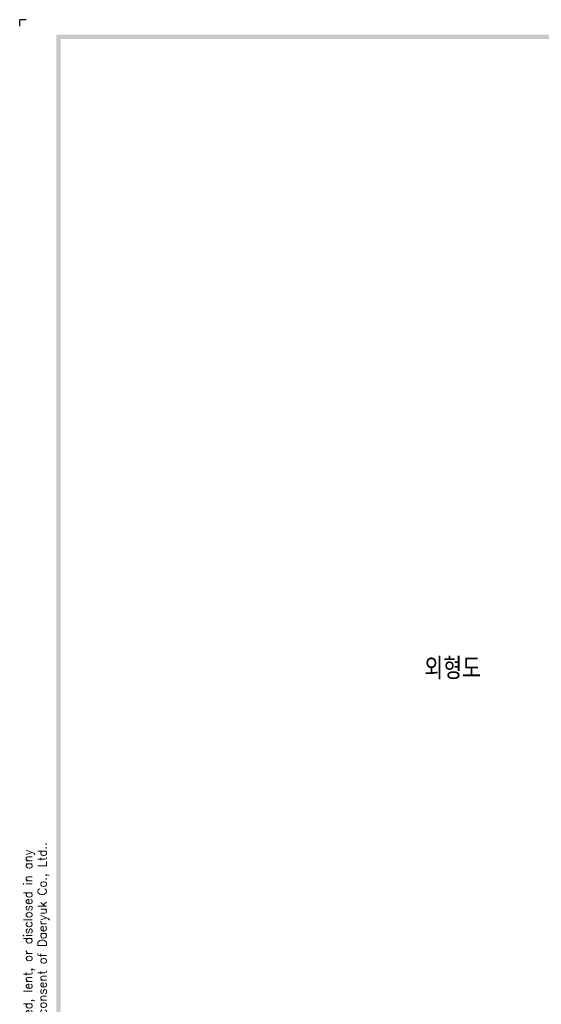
# Model space of a CAD drawing. Extents: x -2230 to 2710, y -907 to 1834.
# Tile 3 of 23: x -2230 to -1868, y 1150 to 1834. Entities that reach past the tile are written whole.
import ezdxf

# ---------------------------------------------------------------- set-up
doc = ezdxf.new("R2010")
doc.units = 0
doc.header["$LTSCALE"] = 3
doc.header["$MEASUREMENT"] = 0
doc.layers.add('di', color=3, linetype='CONTINUOUS')
doc.layers.add('dwg', color=7, linetype='CONTINUOUS')
doc.styles.get("Standard").update_dxf_attribs({"font": 'romans.shx', "height": 4, "bigfont": 'ghs.shx'})

msp = doc.modelspace()

# ---------------------------------------------------------------- linework, layer by layer
at = {"layer": 'di'}
for p in [(-2225.207, 1834.194), (-2229.707, 1829.694)]:
    msp.add_line(p, (-2229.707, 1834.194), dxfattribs=at)
at = {"layer": 'dwg'}
for points in [[(-2204.207, 1823.694), (-2201.207, 1820.694), (243.793, 1823.694), (240.793, 1820.694)], [(-2204.207, 101.694), (-2201.207, 103.194), (-2204.207, 1823.694), (-2201.207, 1820.694)]]:
    msp.add_trace(points, dxfattribs=at)

# ---------------------------------------------------------------- texts
at = {"layer": 'di', "insert": (-1948.72, 1390.932), "char_height": 15, "width": 74.93994, "attachment_point": 1}
msp.add_mtext('{\\Fromans,hgs|c129;외형도}', dxfattribs=at)
at = {"layer": 'di', "insert": (-2218.107, 959.183), "char_height": 6, "width": 816.29796, "attachment_point": 5, "rotation": 90}
msp.add_mtext('\\A1;This material and the information herein is the property of Daeryuk Co., Ltd.. They shall be neither reproduced, copied, lent, or disclosed in any\\Pway whatsoever for the use of any third party, nor used for the manufacturing purposes without the express written consent of Daeryuk Co., Ltd..', dxfattribs=at)

doc.saveas('drawing.dxf')
